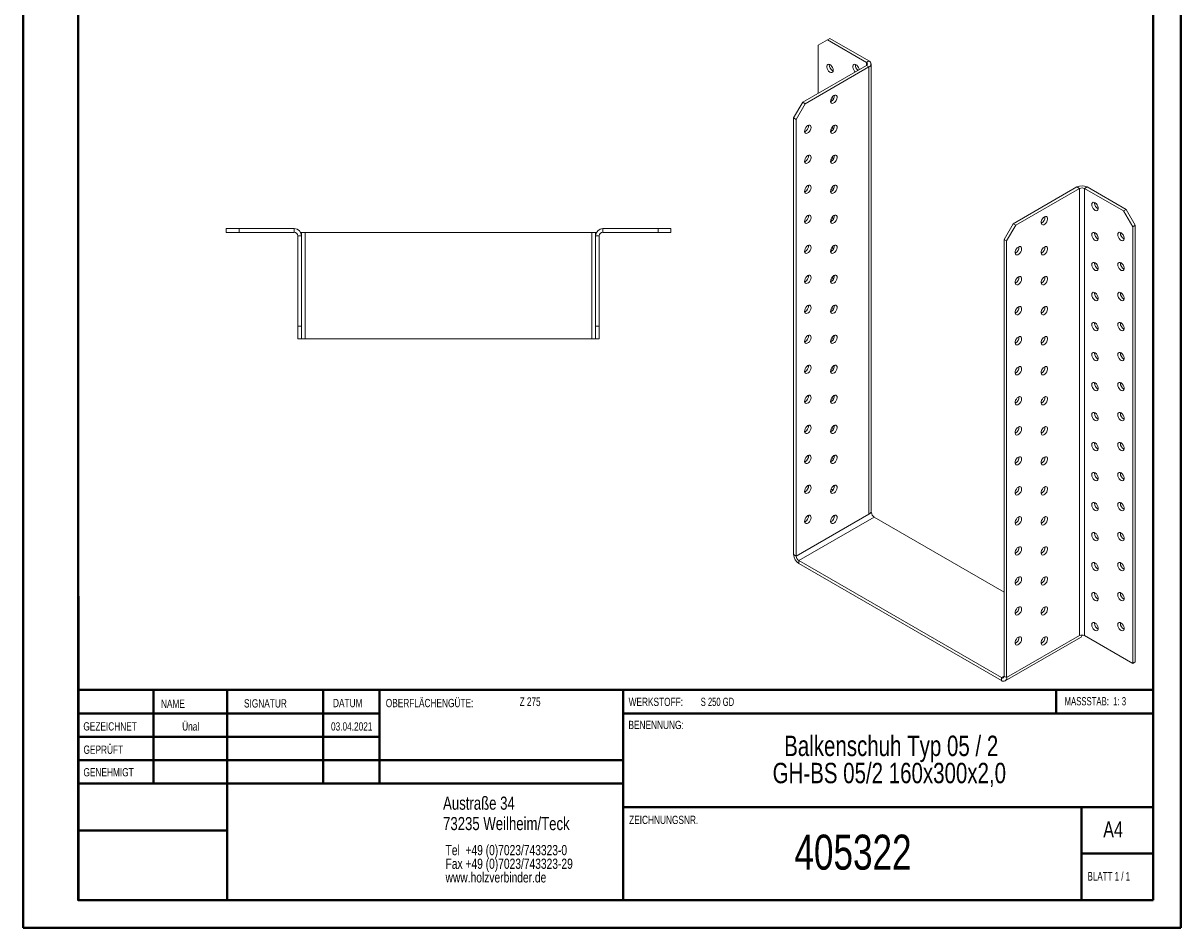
# Model space of a CAD drawing. Header units: millimetres. Extents: x 0 to 210, y 0 to 297.
# Tile 1 of 2: x 0 to 210, y 0 to 164. Entities that reach past the tile are written whole.
import ezdxf

# ---------------------------------------------------------------- set-up
doc = ezdxf.new("R2010")
doc.units = ezdxf.units.MM
doc.styles.add('SLDTEXTSTYLE0', font='TXT', dxfattribs={"width": 0.75})
doc.styles.add('SLDTEXTSTYLE1', font='TXT', dxfattribs={"width": 0.681818})
doc.styles.add('SLDTEXTSTYLE2', font='TXT', dxfattribs={"width": 0.7})
doc.styles.add('SLDTEXTSTYLE3', font='TXT', dxfattribs={"width": 0.6875})

# ---------------------------------------------------------------- blocks, each defined once
blk = doc.blocks.new('SW_NOTE_0')
at = {"color": 0, "linetype": 'Continuous', "lineweight": 0, "char_height": 1.8521, "attachment_point": 1, "style": 'SLDTEXTSTYLE0'}
for s, insert in [('Tel  +49 (0)7023/743323-0', (0, 2.39)), ('Fax +49 (0)7023/743323-29', (0, -0.08)), ('www.holzverbinder.de', (0, -2.55))]:
    blk.add_mtext(s, dxfattribs=dict(at, insert=insert))
blk = doc.blocks.new('SW_NOTE_1')
at = {"color": 0, "linetype": 'Continuous', "lineweight": 0, "char_height": 3.7042, "attachment_point": 2, "style": 'SLDTEXTSTYLE0'}
for s, insert in [('Balkenschuh Typ 05 / 2', (26.74, 4.77)), ('GH-BS 05/2 160x300x2,0', (26.4, -0.16))]:
    blk.add_mtext(s, dxfattribs=dict(at, insert=insert))

msp = doc.modelspace()

# ---------------------------------------------------------------- linework, layer by layer
at = {"color": 7, "linetype": 'Continuous', "lineweight": 40}
for p, q in [((0.08, 0.21), (0.08, 297.21)), ((210.08, 0.21), (210.08, 297.21)), ((10.08, 5.21), (10.08, 292.21)), ((205.08, 5.21), (205.08, 292.21)), ((10.11, 60.37), (10.11, 5.12)), ((205.08, 43.37), (10.11, 43.37)), ((23.71, 43.37), (23.71, 26.37)), ((37.1, 43.37), (37.1, 5.12)), ((54.51, 43.37), (54.51, 26.37)), ((64.71, 26.37), (64.71, 43.37)), ((108.91, 43.37), (108.91, 5.12)), ((187.47, 39.12), (187.47, 43.37)), ((64.71, 39.1), (10.11, 39.1)), ((205.08, 39.12), (108.91, 39.12)), ((64.71, 34.87), (10.11, 34.87)), ((108.91, 30.62), (10.11, 30.62)), ((108.91, 26.37), (10.11, 26.37)), ((108.91, 22.12), (205.08, 22.12)), ((192.08, 5.21), (192.08, 22.21)), ((37.1, 17.87), (10.11, 17.87)), ((10.11, 13.71), (10.08, 13.71)), ((205.08, 13.71), (192.08, 13.71)), ((10.11, 9.46), (10.08, 9.46)), ((10.08, 5.21), (205.08, 5.21)), ((205.08, 5.21), (180.99, 5.21)), ((0.08, 0.21), (210.08, 0.21))]:
    msp.add_line(p, q, dxfattribs=at)
at = {"color": 7, "linetype": 'Continuous', "lineweight": 15}
for p, q in [((145.96, 161.27), (144.31, 160.32)), ((144.31, 160.32), (144.31, 151.61)), ((146.43, 161.54), (145.96, 161.27)), ((153.03, 157.19), (145.96, 161.27)), ((153.5, 157.46), (146.43, 161.54)), ((141.48, 149.98), (153.03, 156.64)), ((141.95, 149.7), (153.5, 156.37)), ((153.03, 157.19), (153.5, 157.46)), ((153.03, 157.19), (153.03, 156.64)), ((153.03, 156.64), (153.5, 156.37)), ((153.5, 75.26), (153.5, 156.37)), ((153.89, 75.81), (153.89, 156.92)), ((139.83, 147.12), (141.48, 149.98)), ((141.95, 149.7), (140.3, 146.85)), ((141.48, 149.98), (141.95, 149.7)), ((140.3, 146.85), (139.83, 147.12)), ((139.83, 67.91), (139.83, 147.12)), ((140.3, 67.64), (140.3, 146.85)), ((179.66, 127.93), (191.21, 134.6)), ((191.68, 134.33), (191.21, 134.6)), ((192.63, 134.33), (193.1, 134.6)), ((200.17, 130.52), (193.1, 134.6)), ((180.13, 127.66), (191.68, 134.33)), ((191.68, 134.33), (191.68, 53.22)), ((192.63, 53.22), (192.63, 134.33)), ((199.7, 130.25), (192.63, 134.33)), ((194.39, 131.67), (194.4, 131.79)), ((199.7, 130.25), (200.17, 130.52)), ((201.35, 127.39), (199.7, 130.25)), ((200.17, 130.52), (201.82, 127.66)), ((36.91, 126.37), (36.91, 127.04)), ((36.91, 127.04), (39.24, 127.04)), ((39.24, 126.37), (36.91, 126.37)), ((39.24, 127.04), (39.24, 126.37)), ((49.24, 127.04), (39.24, 127.04)), ((49.24, 126.37), (39.24, 126.37)), ((49.24, 126.37), (49.24, 127.04)), ((50.57, 126.37), (50.39, 126.37)), ((50.57, 126.37), (50.57, 125.71)), ((51.24, 126.37), (50.57, 126.37)), ((51.24, 107.04), (51.24, 126.37)), ((103.24, 126.37), (51.24, 126.37)), ((103.91, 126.37), (103.24, 126.37)), ((103.24, 126.37), (103.24, 107.04)), ((103.91, 125.71), (103.91, 126.37)), ((103.91, 126.37), (104.08, 126.37)), ((105.24, 126.37), (105.24, 127.04)), ((115.24, 127.04), (105.24, 127.04)), ((115.24, 126.37), (105.24, 126.37)), ((115.24, 126.37), (115.24, 127.04)), ((115.24, 127.04), (117.57, 127.04)), ((117.57, 126.37), (115.24, 126.37)), ((117.57, 127.04), (117.57, 126.37)), ((178.01, 125.08), (179.66, 127.93)), ((180.13, 127.66), (178.48, 124.8)), ((179.66, 127.93), (180.13, 127.66)), ((194.39, 126.23), (194.4, 126.35)), ((199.11, 126.23), (199.12, 126.35)), ((201.82, 127.66), (201.35, 127.39)), ((201.35, 48.18), (201.35, 127.39)), ((201.82, 48.46), (201.82, 127.66)), ((49.91, 125.71), (50.57, 125.71)), ((49.91, 109.37), (49.91, 125.71)), ((50.57, 109.37), (50.57, 125.71)), ((104.57, 125.71), (103.91, 125.71)), ((103.91, 109.37), (103.91, 125.71)), ((104.57, 109.37), (104.57, 125.71)), ((178.48, 124.8), (178.01, 125.08)), ((178.01, 45.87), (178.01, 125.08)), ((178.48, 45.6), (178.48, 124.8)), ((194.39, 120.79), (194.4, 120.91)), ((199.11, 120.79), (199.12, 120.91)), ((194.39, 115.34), (194.4, 115.46)), ((199.11, 115.34), (199.12, 115.46)), ((49.91, 109.37), (50.57, 109.37)), ((49.91, 107.04), (49.91, 109.37)), ((50.57, 109.37), (50.57, 107.04)), ((103.91, 109.37), (104.57, 109.37)), ((103.91, 107.04), (103.91, 109.37)), ((104.57, 109.37), (104.57, 107.04)), ((194.39, 109.9), (194.4, 110.02)), ((199.11, 109.9), (199.12, 110.02)), ((50.57, 107.04), (49.91, 107.04)), ((50.57, 107.04), (51.24, 107.04)), ((51.24, 107.04), (103.24, 107.04)), ((103.24, 107.04), (103.91, 107.04)), ((104.57, 107.04), (103.91, 107.04)), ((194.39, 104.46), (194.4, 104.58)), ((199.11, 104.46), (199.12, 104.58)), ((194.39, 99.01), (194.4, 99.13)), ((199.11, 99.01), (199.12, 99.13)), ((194.39, 93.57), (194.4, 93.69)), ((199.11, 93.57), (199.12, 93.69)), ((194.39, 88.13), (194.4, 88.24)), ((199.11, 88.13), (199.12, 88.25)), ((194.39, 82.68), (194.4, 82.8)), ((199.11, 82.68), (199.12, 82.8)), ((146.62, 79.78), (146.95, 79.59)), ((153.97, 75.53), (153.84, 75.61)), ((194.39, 77.24), (194.4, 77.36)), ((199.11, 77.24), (199.12, 77.36)), ((153.5, 75.26), (140.3, 67.64)), ((140.77, 66.83), (154.44, 74.72)), ((153.97, 75.53), (153.5, 75.26)), ((178.01, 61.11), (154.44, 74.72)), ((194.39, 71.8), (194.4, 71.91)), ((199.11, 71.8), (199.12, 71.91)), ((140.3, 67.64), (139.83, 67.91)), ((140.77, 66.83), (177.54, 45.6)), ((140.77, 66.83), (140.77, 66.28)), ((140.77, 66.28), (177.54, 45.05)), ((194.39, 66.35), (194.4, 66.47)), ((199.11, 66.35), (199.12, 66.47)), ((194.39, 60.91), (194.4, 61.03)), ((199.11, 60.91), (199.12, 61.03)), ((194.39, 55.46), (194.4, 55.58)), ((199.11, 55.46), (199.12, 55.58)), ((178.21, 44.99), (191.88, 52.88)), ((178.48, 45.6), (191.68, 53.22)), ((192.63, 53.22), (201.35, 48.18)), ((201.82, 48.46), (201.35, 48.18)), ((178.01, 45.87), (177.54, 45.6)), ((177.54, 45.6), (177.54, 45.05)), ((178.01, 45.87), (178.48, 45.6))]:
    msp.add_line(p, q, dxfattribs=at)
at = {"color": 7, "linetype": 'Continuous', "lineweight": 0}
for p, q in [((64.71, 39.12), (10.11, 39.12)), ((23.71, 5.21), (23.71, 5.12)), ((54.51, 5.21), (54.51, 5.12))]:
    msp.add_line(p, q, dxfattribs=at)
at = {"color": 7, "linetype": 'Continuous', "lineweight": 15, "flags": 128}
for points in [[(147.02, 155.76), (146.99, 156), (146.89, 156.25), (146.75, 156.48), (146.57, 156.67), (146.38, 156.8), (146.19, 156.86), (146.03, 156.83), (145.91, 156.72), (145.85, 156.55), (145.85, 156.32), (145.91, 156.07), (146.03, 155.83), (146.19, 155.61), (146.38, 155.45), (146.57, 155.36), (146.75, 155.34), (146.89, 155.41), (146.99, 155.56), (147.02, 155.76)], [(151.72, 155.89), (151.7, 156), (151.61, 156.25), (151.47, 156.48), (151.29, 156.68), (151.09, 156.81), (150.91, 156.86), (150.74, 156.83), (150.62, 156.72), (150.56, 156.55), (150.56, 156.32), (150.62, 156.07), (150.74, 155.83), (150.91, 155.61), (151.03, 155.49)], [(147.14, 151.2), (146.94, 151.05), (146.77, 150.85), (146.64, 150.61), (146.56, 150.36), (146.55, 150.13), (146.6, 149.94), (146.7, 149.81), (146.86, 149.76), (147.04, 149.79), (147.23, 149.91), (147.42, 150.08), (147.57, 150.31), (147.68, 150.56), (147.72, 150.8), (147.71, 151.02), (147.63, 151.18), (147.5, 151.27), (147.33, 151.27), (147.14, 151.2)], [(142.42, 145.76), (142.23, 145.61), (142.06, 145.41), (141.93, 145.16), (141.85, 144.91), (141.83, 144.68), (141.88, 144.49), (141.99, 144.37), (142.14, 144.32), (142.32, 144.35), (142.52, 144.46), (142.7, 144.64), (142.86, 144.87), (142.96, 145.12), (143.01, 145.36), (142.99, 145.57), (142.92, 145.73), (142.78, 145.82), (142.61, 145.83), (142.42, 145.76)], [(147.14, 145.76), (146.94, 145.61), (146.77, 145.4), (146.64, 145.16), (146.56, 144.91), (146.55, 144.68), (146.6, 144.49), (146.7, 144.37), (146.86, 144.32), (147.04, 144.35), (147.23, 144.46), (147.42, 144.64), (147.57, 144.87), (147.68, 145.11), (147.72, 145.36), (147.71, 145.57), (147.63, 145.73), (147.5, 145.82), (147.33, 145.83), (147.14, 145.76)], [(142.42, 140.31), (142.23, 140.17), (142.06, 139.96), (141.93, 139.72), (141.85, 139.47), (141.83, 139.24), (141.88, 139.05), (141.99, 138.92), (142.14, 138.87), (142.32, 138.91), (142.52, 139.02), (142.7, 139.2), (142.86, 139.42), (142.96, 139.67), (143.01, 139.92), (142.99, 140.13), (142.92, 140.29), (142.78, 140.38), (142.61, 140.39), (142.42, 140.31)], [(147.14, 140.31), (146.94, 140.17), (146.77, 139.96), (146.64, 139.72), (146.56, 139.47), (146.55, 139.24), (146.6, 139.05), (146.7, 138.92), (146.86, 138.87), (147.04, 138.91), (147.23, 139.02), (147.42, 139.2), (147.57, 139.42), (147.68, 139.67), (147.72, 139.92), (147.71, 140.13), (147.63, 140.29), (147.5, 140.38), (147.33, 140.39), (147.14, 140.31)], [(142.42, 134.87), (142.23, 134.72), (142.06, 134.52), (141.93, 134.28), (141.85, 134.03), (141.83, 133.79), (141.88, 133.61), (141.99, 133.48), (142.14, 133.43), (142.32, 133.46), (142.52, 133.57), (142.7, 133.75), (142.86, 133.98), (142.96, 134.23), (143.01, 134.47), (142.99, 134.69), (142.92, 134.85), (142.78, 134.94), (142.61, 134.94), (142.42, 134.87)], [(147.14, 134.87), (146.94, 134.72), (146.77, 134.52), (146.64, 134.28), (146.56, 134.03), (146.55, 133.79), (146.6, 133.6), (146.7, 133.48), (146.86, 133.43), (147.04, 133.46), (147.23, 133.57), (147.42, 133.75), (147.57, 133.98), (147.68, 134.23), (147.72, 134.47), (147.71, 134.69), (147.63, 134.85), (147.5, 134.94), (147.33, 134.94), (147.14, 134.87)], [(193.92, 131.4), (193.95, 131.61), (194.05, 131.75), (194.19, 131.82), (194.37, 131.81), (194.56, 131.71), (194.75, 131.55), (194.91, 131.33), (195.03, 131.09), (195.09, 130.84), (195.09, 130.62), (195.03, 130.44), (194.91, 130.33), (194.75, 130.3), (194.56, 130.36), (194.37, 130.49), (194.19, 130.68), (194.05, 130.91), (193.95, 131.16), (193.92, 131.4)], [(142.42, 129.43), (142.23, 129.28), (142.06, 129.07), (141.93, 128.83), (141.85, 128.58), (141.83, 128.35), (141.88, 128.16), (141.99, 128.04), (142.14, 127.99), (142.32, 128.02), (142.52, 128.13), (142.7, 128.31), (142.86, 128.54), (142.96, 128.78), (143.01, 129.03), (142.99, 129.24), (142.92, 129.4), (142.78, 129.49), (142.61, 129.5), (142.42, 129.43)], [(147.14, 129.43), (146.94, 129.28), (146.77, 129.07), (146.64, 128.83), (146.56, 128.58), (146.55, 128.35), (146.6, 128.16), (146.7, 128.03), (146.86, 127.99), (147.04, 128.02), (147.23, 128.13), (147.42, 128.31), (147.57, 128.54), (147.68, 128.78), (147.72, 129.03), (147.71, 129.24), (147.63, 129.4), (147.5, 129.49), (147.33, 129.5), (147.14, 129.43)], [(185.32, 129.16), (185.13, 129.01), (184.96, 128.81), (184.83, 128.56), (184.75, 128.31), (184.73, 128.08), (184.78, 127.89), (184.89, 127.77), (185.04, 127.72), (185.22, 127.75), (185.42, 127.86), (185.6, 128.04), (185.75, 128.27), (185.86, 128.52), (185.91, 128.76), (185.89, 128.97), (185.81, 129.13), (185.68, 129.22), (185.51, 129.23), (185.32, 129.16)], [(193.92, 125.96), (193.95, 126.16), (194.05, 126.31), (194.19, 126.37), (194.37, 126.36), (194.56, 126.27), (194.75, 126.11), (194.91, 125.89), (195.03, 125.64), (195.09, 125.4), (195.09, 125.17), (195.03, 125), (194.91, 124.89), (194.75, 124.86), (194.56, 124.91), (194.37, 125.04), (194.19, 125.24), (194.05, 125.47), (193.95, 125.72), (193.92, 125.96)], [(198.64, 125.96), (198.67, 126.16), (198.76, 126.31), (198.9, 126.38), (199.08, 126.36), (199.27, 126.27), (199.46, 126.11), (199.63, 125.89), (199.74, 125.64), (199.81, 125.4), (199.81, 125.17), (199.74, 125), (199.63, 124.89), (199.46, 124.86), (199.27, 124.91), (199.08, 125.04), (198.9, 125.24), (198.76, 125.47), (198.67, 125.72), (198.64, 125.96)], [(142.42, 123.98), (142.23, 123.84), (142.06, 123.63), (141.93, 123.39), (141.85, 123.14), (141.83, 122.91), (141.88, 122.72), (141.99, 122.59), (142.14, 122.54), (142.32, 122.58), (142.52, 122.69), (142.7, 122.87), (142.86, 123.09), (142.96, 123.34), (143.01, 123.59), (142.99, 123.8), (142.92, 123.96), (142.78, 124.05), (142.61, 124.06), (142.42, 123.98)], [(147.14, 123.98), (146.94, 123.84), (146.77, 123.63), (146.64, 123.39), (146.56, 123.14), (146.55, 122.91), (146.6, 122.72), (146.7, 122.59), (146.86, 122.54), (147.04, 122.58), (147.23, 122.69), (147.42, 122.87), (147.57, 123.09), (147.68, 123.34), (147.72, 123.59), (147.71, 123.8), (147.63, 123.96), (147.5, 124.05), (147.33, 124.06), (147.14, 123.98)], [(180.61, 123.71), (180.41, 123.57), (180.24, 123.36), (180.11, 123.12), (180.03, 122.87), (180.02, 122.64), (180.07, 122.45), (180.17, 122.32), (180.33, 122.27), (180.51, 122.31), (180.7, 122.42), (180.89, 122.6), (181.04, 122.82), (181.15, 123.07), (181.19, 123.32), (181.18, 123.53), (181.1, 123.69), (180.97, 123.78), (180.8, 123.79), (180.61, 123.71)], [(185.32, 123.71), (185.13, 123.57), (184.96, 123.36), (184.83, 123.12), (184.75, 122.87), (184.73, 122.64), (184.78, 122.45), (184.89, 122.32), (185.04, 122.27), (185.22, 122.31), (185.42, 122.42), (185.6, 122.6), (185.75, 122.82), (185.86, 123.07), (185.91, 123.32), (185.89, 123.53), (185.81, 123.69), (185.68, 123.78), (185.51, 123.79), (185.32, 123.71)], [(193.92, 120.52), (193.95, 120.72), (194.05, 120.86), (194.19, 120.93), (194.37, 120.92), (194.56, 120.83), (194.75, 120.66), (194.91, 120.45), (195.03, 120.2), (195.09, 119.95), (195.09, 119.73), (195.03, 119.55), (194.91, 119.44), (194.75, 119.42), (194.56, 119.47), (194.37, 119.6), (194.19, 119.79), (194.05, 120.03), (193.95, 120.28), (193.92, 120.52)], [(198.64, 120.52), (198.67, 120.72), (198.76, 120.86), (198.9, 120.93), (199.08, 120.92), (199.27, 120.83), (199.46, 120.66), (199.63, 120.45), (199.74, 120.2), (199.81, 119.95), (199.81, 119.73), (199.74, 119.55), (199.63, 119.44), (199.46, 119.42), (199.27, 119.47), (199.08, 119.6), (198.9, 119.79), (198.76, 120.03), (198.67, 120.28), (198.64, 120.52)], [(142.42, 118.54), (142.23, 118.39), (142.06, 118.19), (141.93, 117.95), (141.85, 117.7), (141.83, 117.46), (141.88, 117.27), (141.99, 117.15), (142.14, 117.1), (142.32, 117.13), (142.52, 117.24), (142.7, 117.42), (142.86, 117.65), (142.96, 117.9), (143.01, 118.14), (142.99, 118.36), (142.92, 118.52), (142.78, 118.61), (142.61, 118.61), (142.42, 118.54)], [(147.14, 118.54), (146.94, 118.39), (146.77, 118.19), (146.64, 117.95), (146.56, 117.7), (146.55, 117.46), (146.6, 117.27), (146.7, 117.15), (146.86, 117.1), (147.04, 117.13), (147.23, 117.24), (147.42, 117.42), (147.57, 117.65), (147.68, 117.9), (147.72, 118.14), (147.71, 118.36), (147.63, 118.52), (147.5, 118.6), (147.33, 118.61), (147.14, 118.54)], [(180.61, 118.27), (180.41, 118.12), (180.24, 117.92), (180.11, 117.68), (180.03, 117.43), (180.02, 117.2), (180.07, 117.01), (180.17, 116.88), (180.33, 116.83), (180.51, 116.86), (180.7, 116.98), (180.89, 117.15), (181.04, 117.38), (181.15, 117.63), (181.19, 117.87), (181.18, 118.09), (181.1, 118.25), (180.97, 118.34), (180.8, 118.34), (180.61, 118.27)], [(185.32, 118.27), (185.13, 118.12), (184.96, 117.92), (184.83, 117.68), (184.75, 117.43), (184.73, 117.19), (184.78, 117.01), (184.89, 116.88), (185.04, 116.83), (185.22, 116.86), (185.42, 116.97), (185.6, 117.15), (185.75, 117.38), (185.86, 117.63), (185.91, 117.87), (185.89, 118.09), (185.81, 118.25), (185.68, 118.34), (185.51, 118.34), (185.32, 118.27)], [(193.92, 115.07), (193.95, 115.27), (194.05, 115.42), (194.19, 115.49), (194.37, 115.47), (194.56, 115.38), (194.75, 115.22), (194.91, 115), (195.03, 114.76), (195.09, 114.51), (195.09, 114.28), (195.03, 114.11), (194.91, 114), (194.75, 113.97), (194.56, 114.03), (194.37, 114.16), (194.19, 114.35), (194.05, 114.58), (193.95, 114.83), (193.92, 115.07)], [(198.64, 115.07), (198.67, 115.27), (198.76, 115.42), (198.9, 115.49), (199.08, 115.48), (199.27, 115.38), (199.46, 115.22), (199.63, 115), (199.74, 114.76), (199.81, 114.51), (199.81, 114.28), (199.74, 114.11), (199.63, 114), (199.46, 113.97), (199.27, 114.03), (199.08, 114.16), (198.9, 114.35), (198.76, 114.58), (198.67, 114.83), (198.64, 115.07)], [(142.42, 113.1), (142.23, 112.95), (142.06, 112.74), (141.93, 112.5), (141.85, 112.25), (141.83, 112.02), (141.88, 111.83), (141.99, 111.7), (142.14, 111.66), (142.32, 111.69), (142.52, 111.8), (142.7, 111.98), (142.86, 112.2), (142.96, 112.45), (143.01, 112.7), (142.99, 112.91), (142.92, 113.07), (142.78, 113.16), (142.61, 113.17), (142.42, 113.1)], [(147.14, 113.1), (146.94, 112.95), (146.77, 112.74), (146.64, 112.5), (146.56, 112.25), (146.55, 112.02), (146.6, 111.83), (146.7, 111.7), (146.86, 111.65), (147.04, 111.69), (147.23, 111.8), (147.42, 111.98), (147.57, 112.2), (147.68, 112.45), (147.72, 112.7), (147.71, 112.91), (147.63, 113.07), (147.5, 113.16), (147.33, 113.17), (147.14, 113.1)], [(180.61, 112.83), (180.41, 112.68), (180.24, 112.47), (180.11, 112.23), (180.03, 111.98), (180.02, 111.75), (180.07, 111.56), (180.17, 111.44), (180.33, 111.39), (180.51, 111.42), (180.7, 111.53), (180.89, 111.71), (181.04, 111.94), (181.15, 112.19), (181.19, 112.43), (181.18, 112.64), (181.1, 112.8), (180.97, 112.89), (180.8, 112.9), (180.61, 112.83)], [(185.32, 112.83), (185.13, 112.68), (184.96, 112.47), (184.83, 112.23), (184.75, 111.98), (184.73, 111.75), (184.78, 111.56), (184.89, 111.44), (185.04, 111.39), (185.22, 111.42), (185.42, 111.53), (185.6, 111.71), (185.75, 111.94), (185.86, 112.18), (185.91, 112.43), (185.89, 112.64), (185.81, 112.8), (185.68, 112.89), (185.51, 112.9), (185.32, 112.83)], [(193.92, 109.63), (193.95, 109.83), (194.05, 109.97), (194.19, 110.04), (194.37, 110.03), (194.56, 109.94), (194.75, 109.77), (194.91, 109.56), (195.03, 109.31), (195.09, 109.06), (195.09, 108.84), (195.03, 108.67), (194.91, 108.56), (194.75, 108.53), (194.56, 108.58), (194.37, 108.71), (194.19, 108.9), (194.05, 109.14), (193.95, 109.39), (193.92, 109.63)], [(198.64, 109.63), (198.67, 109.83), (198.76, 109.98), (198.9, 110.04), (199.08, 110.03), (199.27, 109.94), (199.46, 109.78), (199.63, 109.56), (199.74, 109.31), (199.81, 109.07), (199.81, 108.84), (199.74, 108.67), (199.63, 108.56), (199.46, 108.53), (199.27, 108.58), (199.08, 108.71), (198.9, 108.91), (198.76, 109.14), (198.67, 109.39), (198.64, 109.63)], [(142.42, 107.65), (142.23, 107.51), (142.06, 107.3), (141.93, 107.06), (141.85, 106.81), (141.83, 106.58), (141.88, 106.39), (141.99, 106.26), (142.14, 106.21), (142.32, 106.24), (142.52, 106.36), (142.7, 106.54), (142.86, 106.76), (142.96, 107.01), (143.01, 107.25), (142.99, 107.47), (142.92, 107.63), (142.78, 107.72), (142.61, 107.73), (142.42, 107.65)], [(147.14, 107.65), (146.94, 107.5), (146.77, 107.3), (146.64, 107.06), (146.56, 106.81), (146.55, 106.58), (146.6, 106.39), (146.7, 106.26), (146.86, 106.21), (147.04, 106.24), (147.23, 106.36), (147.42, 106.53), (147.57, 106.76), (147.68, 107.01), (147.72, 107.25), (147.71, 107.47), (147.63, 107.63), (147.5, 107.72), (147.33, 107.73), (147.14, 107.65)], [(180.61, 107.38), (180.41, 107.24), (180.24, 107.03), (180.11, 106.79), (180.03, 106.54), (180.02, 106.31), (180.07, 106.12), (180.17, 105.99), (180.33, 105.94), (180.51, 105.98), (180.7, 106.09), (180.89, 106.27), (181.04, 106.49), (181.15, 106.74), (181.19, 106.99), (181.18, 107.2), (181.1, 107.36), (180.97, 107.45), (180.8, 107.46), (180.61, 107.38)], [(185.32, 107.38), (185.13, 107.24), (184.96, 107.03), (184.83, 106.79), (184.75, 106.54), (184.73, 106.31), (184.78, 106.12), (184.89, 105.99), (185.04, 105.94), (185.22, 105.98), (185.42, 106.09), (185.6, 106.27), (185.75, 106.49), (185.86, 106.74), (185.91, 106.99), (185.89, 107.2), (185.81, 107.36), (185.68, 107.45), (185.51, 107.46), (185.32, 107.38)], [(193.92, 104.18), (193.95, 104.39), (194.05, 104.53), (194.19, 104.6), (194.37, 104.59), (194.56, 104.49), (194.75, 104.33), (194.91, 104.11), (195.03, 103.87), (195.09, 103.62), (195.09, 103.4), (195.03, 103.22), (194.91, 103.11), (194.75, 103.08), (194.56, 103.14), (194.37, 103.27), (194.19, 103.46), (194.05, 103.7), (193.95, 103.95), (193.92, 104.18)], [(198.64, 104.19), (198.67, 104.39), (198.76, 104.53), (198.9, 104.6), (199.08, 104.59), (199.27, 104.5), (199.46, 104.33), (199.63, 104.12), (199.74, 103.87), (199.81, 103.62), (199.81, 103.4), (199.74, 103.22), (199.63, 103.11), (199.46, 103.09), (199.27, 103.14), (199.08, 103.27), (198.9, 103.46), (198.76, 103.7), (198.67, 103.95), (198.64, 104.19)], [(142.42, 102.21), (142.23, 102.06), (142.06, 101.86), (141.93, 101.62), (141.85, 101.37), (141.83, 101.13), (141.88, 100.94), (141.99, 100.82), (142.14, 100.77), (142.32, 100.8), (142.52, 100.91), (142.7, 101.09), (142.86, 101.32), (142.96, 101.57), (143.01, 101.81), (142.99, 102.03), (142.92, 102.19), (142.78, 102.27), (142.61, 102.28), (142.42, 102.21)], [(147.14, 102.21), (146.94, 102.06), (146.77, 101.86), (146.64, 101.62), (146.56, 101.37), (146.55, 101.13), (146.6, 100.94), (146.7, 100.82), (146.86, 100.77), (147.04, 100.8), (147.23, 100.91), (147.42, 101.09), (147.57, 101.32), (147.68, 101.57), (147.72, 101.81), (147.71, 102.02), (147.63, 102.18), (147.5, 102.27), (147.33, 102.28), (147.14, 102.21)], [(180.61, 101.94), (180.41, 101.79), (180.24, 101.59), (180.11, 101.35), (180.03, 101.1), (180.02, 100.86), (180.07, 100.67), (180.17, 100.55), (180.33, 100.5), (180.51, 100.53), (180.7, 100.64), (180.89, 100.82), (181.04, 101.05), (181.15, 101.3), (181.19, 101.54), (181.18, 101.76), (181.1, 101.92), (180.97, 102.01), (180.8, 102.01), (180.61, 101.94)], [(185.32, 101.94), (185.13, 101.79), (184.96, 101.59), (184.83, 101.35), (184.75, 101.1), (184.73, 100.86), (184.78, 100.67), (184.89, 100.55), (185.04, 100.5), (185.22, 100.53), (185.42, 100.64), (185.6, 100.82), (185.75, 101.05), (185.86, 101.3), (185.91, 101.54), (185.89, 101.76), (185.81, 101.92), (185.68, 102.01), (185.51, 102.01), (185.32, 101.94)], [(193.92, 98.74), (193.95, 98.94), (194.05, 99.09), (194.19, 99.16), (194.37, 99.14), (194.56, 99.05), (194.75, 98.89), (194.91, 98.67), (195.03, 98.43), (195.09, 98.18), (195.09, 97.95), (195.03, 97.78), (194.91, 97.67), (194.75, 97.64), (194.56, 97.69), (194.37, 97.82), (194.19, 98.02), (194.05, 98.25), (193.95, 98.5), (193.92, 98.74)], [(198.64, 98.74), (198.67, 98.94), (198.76, 99.09), (198.9, 99.16), (199.08, 99.14), (199.27, 99.05), (199.46, 98.89), (199.63, 98.67), (199.74, 98.43), (199.81, 98.18), (199.81, 97.95), (199.74, 97.78), (199.63, 97.67), (199.46, 97.64), (199.27, 97.7), (199.08, 97.83), (198.9, 98.02), (198.76, 98.25), (198.67, 98.5), (198.64, 98.74)], [(142.42, 96.77), (142.23, 96.62), (142.06, 96.41), (141.93, 96.17), (141.85, 95.92), (141.83, 95.69), (141.88, 95.5), (141.99, 95.37), (142.14, 95.32), (142.32, 95.36), (142.52, 95.47), (142.7, 95.65), (142.86, 95.87), (142.96, 96.12), (143.01, 96.37), (142.99, 96.58), (142.92, 96.74), (142.78, 96.83), (142.61, 96.84), (142.42, 96.77)], [(147.14, 96.76), (146.94, 96.62), (146.77, 96.41), (146.64, 96.17), (146.56, 95.92), (146.55, 95.69), (146.6, 95.5), (146.7, 95.37), (146.86, 95.32), (147.04, 95.36), (147.23, 95.47), (147.42, 95.65), (147.57, 95.87), (147.68, 96.12), (147.72, 96.37), (147.71, 96.58), (147.63, 96.74), (147.5, 96.83), (147.33, 96.84), (147.14, 96.76)], [(180.61, 96.5), (180.41, 96.35), (180.24, 96.14), (180.11, 95.9), (180.03, 95.65), (180.02, 95.42), (180.07, 95.23), (180.17, 95.11), (180.33, 95.06), (180.51, 95.09), (180.7, 95.2), (180.89, 95.38), (181.04, 95.61), (181.15, 95.85), (181.19, 96.1), (181.18, 96.31), (181.1, 96.47), (180.97, 96.56), (180.8, 96.57), (180.61, 96.5)], [(185.32, 96.5), (185.13, 96.35), (184.96, 96.14), (184.83, 95.9), (184.75, 95.65), (184.73, 95.42), (184.78, 95.23), (184.89, 95.1), (185.04, 95.06), (185.22, 95.09), (185.42, 95.2), (185.6, 95.38), (185.75, 95.61), (185.86, 95.85), (185.91, 96.1), (185.89, 96.31), (185.81, 96.47), (185.68, 96.56), (185.51, 96.57), (185.32, 96.5)], [(193.92, 93.3), (193.95, 93.5), (194.05, 93.64), (194.19, 93.71), (194.37, 93.7), (194.56, 93.61), (194.75, 93.44), (194.91, 93.23), (195.03, 92.98), (195.09, 92.73), (195.09, 92.51), (195.03, 92.33), (194.91, 92.23), (194.75, 92.2), (194.56, 92.25), (194.37, 92.38), (194.19, 92.57), (194.05, 92.81), (193.95, 93.06), (193.92, 93.3)], [(198.64, 93.3), (198.67, 93.5), (198.76, 93.64), (198.9, 93.71), (199.08, 93.7), (199.27, 93.61), (199.46, 93.44), (199.63, 93.23), (199.74, 92.98), (199.81, 92.73), (199.81, 92.51), (199.74, 92.33), (199.63, 92.23), (199.46, 92.2), (199.27, 92.25), (199.08, 92.38), (198.9, 92.57), (198.76, 92.81), (198.67, 93.06), (198.64, 93.3)], [(142.42, 91.32), (142.23, 91.17), (142.06, 90.97), (141.93, 90.73), (141.85, 90.48), (141.83, 90.25), (141.88, 90.06), (141.99, 89.93), (142.14, 89.88), (142.32, 89.91), (142.52, 90.03), (142.7, 90.2), (142.86, 90.43), (142.96, 90.68), (143.01, 90.92), (142.99, 91.14), (142.92, 91.3), (142.78, 91.39), (142.61, 91.4), (142.42, 91.32)], [(147.14, 91.32), (146.94, 91.17), (146.77, 90.97), (146.64, 90.73), (146.56, 90.48), (146.55, 90.25), (146.6, 90.06), (146.7, 89.93), (146.86, 89.88), (147.04, 89.91), (147.23, 90.03), (147.42, 90.2), (147.57, 90.43), (147.68, 90.68), (147.72, 90.92), (147.71, 91.14), (147.63, 91.3), (147.5, 91.39), (147.33, 91.39), (147.14, 91.32)], [(180.61, 91.05), (180.41, 90.91), (180.24, 90.7), (180.11, 90.46), (180.03, 90.21), (180.02, 89.98), (180.07, 89.79), (180.17, 89.66), (180.33, 89.61), (180.51, 89.65), (180.7, 89.76), (180.89, 89.94), (181.04, 90.16), (181.15, 90.41), (181.19, 90.66), (181.18, 90.87), (181.1, 91.03), (180.97, 91.12), (180.8, 91.13), (180.61, 91.05)], [(185.32, 91.05), (185.13, 90.91), (184.96, 90.7), (184.83, 90.46), (184.75, 90.21), (184.73, 89.98), (184.78, 89.79), (184.89, 89.66), (185.04, 89.61), (185.22, 89.64), (185.42, 89.76), (185.6, 89.94), (185.75, 90.16), (185.86, 90.41), (185.91, 90.65), (185.89, 90.87), (185.81, 91.03), (185.68, 91.12), (185.51, 91.13), (185.32, 91.05)], [(193.92, 87.85), (193.95, 88.06), (194.05, 88.2), (194.19, 88.27), (194.37, 88.26), (194.56, 88.16), (194.75, 88), (194.91, 87.78), (195.03, 87.54), (195.09, 87.29), (195.09, 87.07), (195.03, 86.89), (194.91, 86.78), (194.75, 86.75), (194.56, 86.81), (194.37, 86.94), (194.19, 87.13), (194.05, 87.36), (193.95, 87.61), (193.92, 87.85)], [(198.64, 87.85), (198.67, 88.06), (198.76, 88.2), (198.9, 88.27), (199.08, 88.26), (199.27, 88.16), (199.46, 88), (199.63, 87.78), (199.74, 87.54), (199.81, 87.29), (199.81, 87.07), (199.74, 86.89), (199.63, 86.78), (199.46, 86.75), (199.27, 86.81), (199.08, 86.94), (198.9, 87.13), (198.76, 87.36), (198.67, 87.62), (198.64, 87.85)], [(142.42, 85.88), (142.23, 85.73), (142.06, 85.53), (141.93, 85.28), (141.85, 85.03), (141.83, 84.8), (141.88, 84.61), (141.99, 84.49), (142.14, 84.44), (142.32, 84.47), (142.52, 84.58), (142.7, 84.76), (142.86, 84.99), (142.96, 85.24), (143.01, 85.48), (142.99, 85.69), (142.92, 85.85), (142.78, 85.94), (142.61, 85.95), (142.42, 85.88)], [(147.14, 85.88), (146.94, 85.73), (146.77, 85.53), (146.64, 85.28), (146.56, 85.03), (146.55, 84.8), (146.6, 84.61), (146.7, 84.49), (146.86, 84.44), (147.04, 84.47), (147.23, 84.58), (147.42, 84.76), (147.57, 84.99), (147.68, 85.24), (147.72, 85.48), (147.71, 85.69), (147.63, 85.85), (147.5, 85.94), (147.33, 85.95), (147.14, 85.88)], [(180.61, 85.61), (180.41, 85.46), (180.24, 85.26), (180.11, 85.02), (180.03, 84.77), (180.02, 84.53), (180.07, 84.34), (180.17, 84.22), (180.33, 84.17), (180.51, 84.2), (180.7, 84.31), (180.89, 84.49), (181.04, 84.72), (181.15, 84.97), (181.19, 85.21), (181.18, 85.43), (181.1, 85.59), (180.97, 85.67), (180.8, 85.68), (180.61, 85.61)], [(185.32, 85.61), (185.13, 85.46), (184.96, 85.26), (184.83, 85.02), (184.75, 84.77), (184.73, 84.53), (184.78, 84.34), (184.89, 84.22), (185.04, 84.17), (185.22, 84.2), (185.42, 84.31), (185.6, 84.49), (185.75, 84.72), (185.86, 84.97), (185.91, 85.21), (185.89, 85.43), (185.81, 85.59), (185.68, 85.67), (185.51, 85.68), (185.32, 85.61)], [(193.92, 82.41), (193.95, 82.61), (194.05, 82.76), (194.19, 82.83), (194.37, 82.81), (194.56, 82.72), (194.75, 82.56), (194.91, 82.34), (195.03, 82.09), (195.09, 81.85), (195.09, 81.62), (195.03, 81.45), (194.91, 81.34), (194.75, 81.31), (194.56, 81.36), (194.37, 81.49), (194.19, 81.69), (194.05, 81.92), (193.95, 82.17), (193.92, 82.41)], [(198.64, 82.41), (198.67, 82.61), (198.76, 82.76), (198.9, 82.83), (199.08, 82.81), (199.27, 82.72), (199.46, 82.56), (199.63, 82.34), (199.74, 82.1), (199.81, 81.85), (199.81, 81.62), (199.74, 81.45), (199.63, 81.34), (199.46, 81.31), (199.27, 81.36), (199.08, 81.49), (198.9, 81.69), (198.76, 81.92), (198.67, 82.17), (198.64, 82.41)], [(142.42, 80.43), (142.23, 80.29), (142.06, 80.08), (141.93, 79.84), (141.85, 79.59), (141.83, 79.36), (141.88, 79.17), (141.99, 79.04), (142.14, 78.99), (142.32, 79.03), (142.52, 79.14), (142.7, 79.32), (142.86, 79.54), (142.96, 79.79), (143.01, 80.04), (142.99, 80.25), (142.92, 80.41), (142.78, 80.5), (142.61, 80.51), (142.42, 80.43)], [(147.14, 80.43), (146.94, 80.29), (146.77, 80.08), (146.64, 79.84), (146.56, 79.59), (146.55, 79.36), (146.6, 79.17), (146.7, 79.04), (146.86, 78.99), (147.04, 79.03), (147.23, 79.14), (147.42, 79.32), (147.57, 79.54), (147.68, 79.79), (147.72, 80.04), (147.71, 80.25), (147.63, 80.41), (147.5, 80.5), (147.33, 80.51), (147.14, 80.43)], [(180.61, 80.17), (180.41, 80.02), (180.24, 79.81), (180.11, 79.57), (180.03, 79.32), (180.02, 79.09), (180.07, 78.9), (180.17, 78.77), (180.33, 78.72), (180.51, 78.76), (180.7, 78.87), (180.89, 79.05), (181.04, 79.27), (181.15, 79.52), (181.19, 79.77), (181.18, 79.98), (181.1, 80.14), (180.97, 80.23), (180.8, 80.24), (180.61, 80.17)], [(185.32, 80.17), (185.13, 80.02), (184.96, 79.81), (184.83, 79.57), (184.75, 79.32), (184.73, 79.09), (184.78, 78.9), (184.89, 78.77), (185.04, 78.72), (185.22, 78.76), (185.42, 78.87), (185.6, 79.05), (185.75, 79.27), (185.86, 79.52), (185.91, 79.77), (185.89, 79.98), (185.81, 80.14), (185.68, 80.23), (185.51, 80.24), (185.32, 80.17)], [(153.89, 75.81), (153.88, 75.71), (153.84, 75.61)], [(193.92, 76.97), (193.95, 77.17), (194.05, 77.31), (194.19, 77.38), (194.37, 77.37), (194.56, 77.28), (194.75, 77.11), (194.91, 76.9), (195.03, 76.65), (195.09, 76.4), (195.09, 76.18), (195.03, 76), (194.91, 75.9), (194.75, 75.87), (194.56, 75.92), (194.37, 76.05), (194.19, 76.24), (194.05, 76.48), (193.95, 76.73), (193.92, 76.97)], [(198.64, 76.97), (198.67, 77.17), (198.76, 77.31), (198.9, 77.38), (199.08, 77.37), (199.27, 77.28), (199.46, 77.11), (199.63, 76.9), (199.74, 76.65), (199.81, 76.4), (199.81, 76.18), (199.74, 76), (199.63, 75.9), (199.46, 75.87), (199.27, 75.92), (199.08, 76.05), (198.9, 76.24), (198.76, 76.48), (198.67, 76.73), (198.64, 76.97)], [(142.42, 74.99), (142.23, 74.84), (142.06, 74.64), (141.93, 74.4), (141.85, 74.15), (141.83, 73.92), (141.88, 73.73), (141.99, 73.6), (142.14, 73.55), (142.32, 73.58), (142.52, 73.7), (142.7, 73.87), (142.86, 74.1), (142.96, 74.35), (143.01, 74.59), (142.99, 74.81), (142.92, 74.97), (142.78, 75.06), (142.61, 75.06), (142.42, 74.99)], [(147.14, 74.99), (146.94, 74.84), (146.77, 74.64), (146.64, 74.4), (146.56, 74.15), (146.55, 73.91), (146.6, 73.73), (146.7, 73.6), (146.86, 73.55), (147.04, 73.58), (147.23, 73.69), (147.42, 73.87), (147.57, 74.1), (147.68, 74.35), (147.72, 74.59), (147.71, 74.81), (147.63, 74.97), (147.5, 75.06), (147.33, 75.06), (147.14, 74.99)], [(180.61, 74.72), (180.41, 74.57), (180.24, 74.37), (180.11, 74.13), (180.03, 73.88), (180.02, 73.65), (180.07, 73.46), (180.17, 73.33), (180.33, 73.28), (180.51, 73.31), (180.7, 73.43), (180.89, 73.61), (181.04, 73.83), (181.15, 74.08), (181.19, 74.32), (181.18, 74.54), (181.1, 74.7), (180.97, 74.79), (180.8, 74.8), (180.61, 74.72)], [(185.32, 74.72), (185.13, 74.57), (184.96, 74.37), (184.83, 74.13), (184.75, 73.88), (184.73, 73.65), (184.78, 73.46), (184.89, 73.33), (185.04, 73.28), (185.22, 73.31), (185.42, 73.43), (185.6, 73.6), (185.75, 73.83), (185.86, 74.08), (185.91, 74.32), (185.89, 74.54), (185.81, 74.7), (185.68, 74.79), (185.51, 74.8), (185.32, 74.72)], [(193.92, 71.52), (193.95, 71.73), (194.05, 71.87), (194.19, 71.94), (194.37, 71.93), (194.56, 71.83), (194.75, 71.67), (194.91, 71.45), (195.03, 71.21), (195.09, 70.96), (195.09, 70.74), (195.03, 70.56), (194.91, 70.45), (194.75, 70.42), (194.56, 70.48), (194.37, 70.61), (194.19, 70.8), (194.05, 71.03), (193.95, 71.28), (193.92, 71.52)], [(198.64, 71.52), (198.67, 71.73), (198.76, 71.87), (198.9, 71.94), (199.08, 71.93), (199.27, 71.83), (199.46, 71.67), (199.63, 71.45), (199.74, 71.21), (199.81, 70.96), (199.81, 70.74), (199.74, 70.56), (199.63, 70.45), (199.46, 70.42), (199.27, 70.48), (199.08, 70.61), (198.9, 70.8), (198.76, 71.03), (198.67, 71.28), (198.64, 71.52)], [(180.61, 69.28), (180.41, 69.13), (180.24, 68.93), (180.11, 68.69), (180.03, 68.44), (180.02, 68.2), (180.07, 68.01), (180.17, 67.89), (180.33, 67.84), (180.51, 67.87), (180.7, 67.98), (180.89, 68.16), (181.04, 68.39), (181.15, 68.64), (181.19, 68.88), (181.18, 69.09), (181.1, 69.26), (180.97, 69.34), (180.8, 69.35), (180.61, 69.28)], [(185.32, 69.28), (185.13, 69.13), (184.96, 68.93), (184.83, 68.69), (184.75, 68.43), (184.73, 68.2), (184.78, 68.01), (184.89, 67.89), (185.04, 67.84), (185.22, 67.87), (185.42, 67.98), (185.6, 68.16), (185.75, 68.39), (185.86, 68.64), (185.91, 68.88), (185.89, 69.09), (185.81, 69.25), (185.68, 69.34), (185.51, 69.35), (185.32, 69.28)], [(193.92, 66.08), (193.95, 66.28), (194.05, 66.43), (194.19, 66.5), (194.37, 66.48), (194.56, 66.39), (194.75, 66.23), (194.91, 66.01), (195.03, 65.76), (195.09, 65.52), (195.09, 65.29), (195.03, 65.12), (194.91, 65.01), (194.75, 64.98), (194.56, 65.03), (194.37, 65.16), (194.19, 65.36), (194.05, 65.59), (193.95, 65.84), (193.92, 66.08)], [(198.64, 66.08), (198.67, 66.28), (198.76, 66.43), (198.9, 66.5), (199.08, 66.48), (199.27, 66.39), (199.46, 66.23), (199.63, 66.01), (199.74, 65.76), (199.81, 65.52), (199.81, 65.29), (199.74, 65.12), (199.63, 65.01), (199.46, 64.98), (199.27, 65.03), (199.08, 65.16), (198.9, 65.36), (198.76, 65.59), (198.67, 65.84), (198.64, 66.08)], [(180.61, 63.83), (180.41, 63.69), (180.24, 63.48), (180.11, 63.24), (180.03, 62.99), (180.02, 62.76), (180.07, 62.57), (180.17, 62.44), (180.33, 62.39), (180.51, 62.43), (180.7, 62.54), (180.89, 62.72), (181.04, 62.94), (181.15, 63.19), (181.19, 63.44), (181.18, 63.65), (181.1, 63.81), (180.97, 63.9), (180.8, 63.91), (180.61, 63.83)], [(185.32, 63.83), (185.13, 63.69), (184.96, 63.48), (184.83, 63.24), (184.75, 62.99), (184.73, 62.76), (184.78, 62.57), (184.89, 62.44), (185.04, 62.39), (185.22, 62.43), (185.42, 62.54), (185.6, 62.72), (185.75, 62.94), (185.86, 63.19), (185.91, 63.44), (185.89, 63.65), (185.81, 63.81), (185.68, 63.9), (185.51, 63.91), (185.32, 63.83)], [(193.92, 60.64), (193.95, 60.84), (194.05, 60.98), (194.19, 61.05), (194.37, 61.04), (194.56, 60.95), (194.75, 60.78), (194.91, 60.57), (195.03, 60.32), (195.09, 60.07), (195.09, 59.85), (195.03, 59.67), (194.91, 59.56), (194.75, 59.54), (194.56, 59.59), (194.37, 59.72), (194.19, 59.91), (194.05, 60.15), (193.95, 60.4), (193.92, 60.64)], [(198.64, 60.64), (198.67, 60.84), (198.76, 60.98), (198.9, 61.05), (199.08, 61.04), (199.27, 60.95), (199.46, 60.78), (199.63, 60.57), (199.74, 60.32), (199.81, 60.07), (199.81, 59.85), (199.74, 59.67), (199.63, 59.57), (199.46, 59.54), (199.27, 59.59), (199.08, 59.72), (198.9, 59.91), (198.76, 60.15), (198.67, 60.4), (198.64, 60.64)], [(180.61, 58.39), (180.41, 58.24), (180.24, 58.04), (180.11, 57.8), (180.03, 57.55), (180.02, 57.32), (180.07, 57.13), (180.17, 57), (180.33, 56.95), (180.51, 56.98), (180.7, 57.1), (180.89, 57.27), (181.04, 57.5), (181.15, 57.75), (181.19, 57.99), (181.18, 58.21), (181.1, 58.37), (180.97, 58.46), (180.8, 58.46), (180.61, 58.39)], [(185.32, 58.39), (185.13, 58.24), (184.96, 58.04), (184.83, 57.8), (184.75, 57.55), (184.73, 57.32), (184.78, 57.13), (184.89, 57), (185.04, 56.95), (185.22, 56.98), (185.42, 57.1), (185.6, 57.27), (185.75, 57.5), (185.86, 57.75), (185.91, 57.99), (185.89, 58.21), (185.81, 58.37), (185.68, 58.46), (185.51, 58.46), (185.32, 58.39)], [(193.92, 55.19), (193.95, 55.39), (194.05, 55.54), (194.19, 55.61), (194.37, 55.6), (194.56, 55.5), (194.75, 55.34), (194.91, 55.12), (195.03, 54.88), (195.09, 54.63), (195.09, 54.4), (195.03, 54.23), (194.91, 54.12), (194.75, 54.09), (194.56, 54.15), (194.37, 54.28), (194.19, 54.47), (194.05, 54.7), (193.95, 54.95), (193.92, 55.19)], [(198.64, 55.19), (198.67, 55.4), (198.76, 55.54), (198.9, 55.61), (199.08, 55.6), (199.27, 55.5), (199.46, 55.34), (199.63, 55.12), (199.74, 54.88), (199.81, 54.63), (199.81, 54.41), (199.74, 54.23), (199.63, 54.12), (199.46, 54.09), (199.27, 54.15), (199.08, 54.28), (198.9, 54.47), (198.76, 54.7), (198.67, 54.95), (198.64, 55.19)], [(180.61, 52.95), (180.41, 52.8), (180.24, 52.6), (180.11, 52.35), (180.03, 52.1), (180.02, 51.87), (180.07, 51.68), (180.17, 51.56), (180.33, 51.51), (180.51, 51.54), (180.7, 51.65), (180.89, 51.83), (181.04, 52.06), (181.15, 52.31), (181.19, 52.55), (181.18, 52.76), (181.1, 52.92), (180.97, 53.01), (180.8, 53.02), (180.61, 52.95)], [(185.32, 52.95), (185.13, 52.8), (184.96, 52.59), (184.83, 52.35), (184.75, 52.1), (184.73, 51.87), (184.78, 51.68), (184.89, 51.56), (185.04, 51.51), (185.22, 51.54), (185.42, 51.65), (185.6, 51.83), (185.75, 52.06), (185.86, 52.31), (185.91, 52.55), (185.89, 52.76), (185.81, 52.92), (185.68, 53.01), (185.51, 53.02), (185.32, 52.95)]]:
    msp.add_lwpolyline(points, dxfattribs=at)
at = {"color": 7, "linetype": 'Continuous', "lineweight": 15}
for centre, radius, start, end in [((147.49, 156.71), 1.18, 174.326, 245.6687), ((152.22, 156.72), 1.19, 174.5191, 233.1814), ((152.93, 156.92), 0.291, 290.7834, 69.2166), ((153.29, 156.92), 0.582, 290.7834, 69.2166), ((146.07, 151.14), 1.18, 294.3314, 5.674), ((147.47, 151.19), 1.1, 217.9954, 236.4753), ((145.72, 150.24), 1.3, 8.9378, 31.8506), ((141.36, 145.69), 1.18, 294.3314, 5.674), ((146.07, 145.69), 1.18, 294.3314, 5.674), ((147.47, 145.74), 1.1, 217.9954, 236.4753), ((145.72, 144.79), 1.3, 8.9378, 31.8506), ((141.36, 140.25), 1.18, 294.3314, 5.674), ((146.07, 140.25), 1.18, 294.3314, 5.674), ((147.47, 140.3), 1.1, 217.9954, 236.4753), ((145.72, 139.35), 1.3, 8.9378, 31.8506), ((141.36, 134.8), 1.18, 294.3314, 5.674), ((146.07, 134.8), 1.18, 294.3314, 5.674), ((145.72, 133.91), 1.3, 8.9378, 31.8506), ((192.15, 132.78), 2.05, 62.6097, 117.3903), ((192.15, 133.42), 1.02, 62.6097, 117.3903), ((147.47, 134.86), 1.1, 217.9954, 236.4753), ((195.59, 131.69), 1.19, 180.6548, 245.4473), ((141.36, 129.36), 1.18, 294.3314, 5.674), ((146.07, 129.36), 1.18, 294.3314, 5.674), ((147.47, 129.41), 1.1, 217.9954, 236.4753), ((145.72, 128.46), 1.3, 8.9378, 31.8506), ((184.25, 129.09), 1.18, 294.3314, 5.674), ((49.24, 125.71), 1.33, 0, 90), ((49.24, 125.71), 0.667, 0, 90), ((105.24, 125.71), 1.33, 90, 180), ((105.24, 125.71), 0.667, 90, 180), ((195.59, 126.24), 1.19, 180.6548, 245.4473), ((200.3, 126.25), 1.19, 180.6548, 245.4473), ((141.36, 123.92), 1.18, 294.3314, 5.674), ((146.07, 123.92), 1.18, 294.3314, 5.674), ((147.47, 123.97), 1.1, 217.9954, 236.4753), ((145.72, 123.02), 1.3, 8.9378, 31.8506), ((179.54, 123.65), 1.18, 294.3314, 5.674), ((184.25, 123.65), 1.18, 294.3314, 5.674), ((195.59, 120.8), 1.19, 180.6548, 245.4473), ((200.3, 120.8), 1.19, 180.6548, 245.4473), ((141.36, 118.47), 1.18, 294.3314, 5.674), ((146.07, 118.47), 1.18, 294.3314, 5.674), ((147.47, 118.53), 1.1, 217.9954, 236.4753), ((145.72, 117.58), 1.3, 8.9378, 31.8506), ((179.54, 118.21), 1.18, 294.3314, 5.674), ((184.25, 118.2), 1.18, 294.3314, 5.674), ((195.59, 115.36), 1.19, 180.6548, 245.4473), ((200.3, 115.36), 1.19, 180.6548, 245.4473), ((141.36, 113.03), 1.18, 294.3314, 5.674), ((146.07, 113.03), 1.18, 294.3314, 5.674), ((147.47, 113.08), 1.1, 217.9954, 236.4753), ((145.72, 112.13), 1.3, 8.9378, 31.8506), ((179.54, 112.76), 1.18, 294.3314, 5.674), ((184.25, 112.76), 1.18, 294.3314, 5.674), ((195.59, 109.91), 1.19, 180.6548, 245.4473), ((200.3, 109.91), 1.19, 180.6548, 245.4473), ((141.36, 107.59), 1.18, 294.3314, 5.674), ((146.07, 107.59), 1.18, 294.3314, 5.674), ((145.72, 106.69), 1.3, 8.9378, 31.8506), ((179.54, 107.32), 1.18, 294.3314, 5.674), ((184.25, 107.32), 1.18, 294.3314, 5.674), ((147.47, 107.64), 1.1, 217.9954, 236.4753), ((195.59, 104.47), 1.19, 180.6548, 245.4473), ((200.3, 104.47), 1.19, 180.6548, 245.4473), ((141.36, 102.14), 1.18, 294.3314, 5.674), ((146.07, 102.14), 1.18, 294.3314, 5.674), ((147.47, 102.2), 1.1, 217.9954, 236.4753), ((145.72, 101.24), 1.3, 8.9378, 31.8506), ((179.54, 101.87), 1.18, 294.3314, 5.674), ((184.25, 101.87), 1.18, 294.3314, 5.674), ((195.59, 99.03), 1.19, 180.6548, 245.4473), ((200.3, 99.03), 1.19, 180.6548, 245.4473), ((141.36, 96.7), 1.18, 294.3314, 5.674), ((146.07, 96.7), 1.18, 294.3314, 5.674), ((147.47, 96.75), 1.1, 217.9954, 236.4753), ((145.72, 95.8), 1.3, 8.9378, 31.8506), ((179.54, 96.43), 1.18, 294.3314, 5.674), ((184.25, 96.43), 1.18, 294.3314, 5.674), ((195.59, 93.58), 1.19, 180.6548, 245.4473), ((200.3, 93.58), 1.19, 180.6548, 245.4473), ((141.36, 91.26), 1.18, 294.3314, 5.674), ((146.07, 91.26), 1.18, 294.3314, 5.674), ((147.47, 91.31), 1.1, 217.9954, 236.4753), ((145.72, 90.36), 1.3, 8.9378, 31.8506), ((179.54, 90.99), 1.18, 294.3314, 5.674), ((184.25, 90.99), 1.18, 294.3314, 5.674), ((195.59, 88.14), 1.19, 180.6548, 245.4473), ((200.3, 88.14), 1.19, 180.6548, 245.4473), ((141.36, 85.81), 1.18, 294.3314, 5.674), ((146.07, 85.81), 1.18, 294.3314, 5.674), ((147.47, 85.86), 1.1, 217.9954, 236.4753), ((145.72, 84.91), 1.3, 8.9378, 31.8506), ((179.54, 85.54), 1.18, 294.3314, 5.674), ((184.25, 85.54), 1.18, 294.3314, 5.674), ((195.59, 82.7), 1.19, 180.6548, 245.4473), ((200.3, 82.7), 1.19, 180.6548, 245.4473), ((141.36, 80.37), 1.18, 294.3314, 5.674), ((146.07, 80.37), 1.18, 294.3314, 5.674), ((179.54, 80.1), 1.18, 294.3314, 5.674), ((184.25, 80.1), 1.18, 294.3314, 5.674), ((153.12, 75.99), 0.818, 297.6449, 332.3489), ((195.59, 77.25), 1.19, 180.6548, 245.4473), ((200.3, 77.25), 1.19, 180.6548, 245.4473), ((141.36, 74.93), 1.18, 294.3314, 5.674), ((146.07, 74.92), 1.18, 294.3314, 5.674), ((154.99, 75.58), 1.02, 182.6055, 237.3945), ((179.54, 74.66), 1.18, 294.3314, 5.674), ((184.25, 74.66), 1.18, 294.3314, 5.674), ((195.59, 71.81), 1.19, 180.6548, 245.4473), ((200.3, 71.81), 1.19, 180.6548, 245.4473), ((179.54, 69.21), 1.18, 294.3314, 5.674), ((184.25, 69.21), 1.18, 294.3314, 5.674), ((141.88, 68.01), 2.05, 182.6055, 237.3945), ((141.32, 67.69), 1.02, 182.6055, 237.3945), ((195.59, 66.37), 1.19, 180.6548, 245.4473), ((200.3, 66.37), 1.19, 180.6548, 245.4473), ((179.54, 63.77), 1.18, 294.3314, 5.674), ((184.25, 63.77), 1.18, 294.3314, 5.674), ((195.59, 60.92), 1.19, 180.6548, 245.4473), ((200.3, 60.92), 1.19, 180.6548, 245.4473), ((179.54, 58.33), 1.18, 294.3314, 5.674), ((184.25, 58.33), 1.18, 294.3314, 5.674), ((195.59, 55.48), 1.19, 180.6548, 245.4473), ((200.3, 55.48), 1.19, 180.6548, 245.4473), ((179.54, 52.88), 1.18, 294.3314, 5.674), ((184.25, 52.88), 1.18, 294.3314, 5.674), ((192.15, 52.31), 1.02, 62.6097, 117.3903), ((191.56, 53.37), 0.589, 303.1955, 355.8909), ((177.73, 45.82), 0.291, 230.7967, 9.214), ((177.91, 45.51), 0.582, 230.7967, 9.214)]:
    msp.add_arc(centre, radius, start, end, dxfattribs=at)

# ---------------------------------------------------------------- block references
at = {"color": 7, "linetype": 'Continuous', "lineweight": 0}
for name, p in [('SW_NOTE_1', (130.8, 30.31)), ('SW_NOTE_0', (76.7, 12.85))]:
    msp.add_blockref(name, p, dxfattribs=at)

# ---------------------------------------------------------------- texts
for s, insert, char_height, attachment_point, style in [('OBERFLÄCHENGÜTE:', (65.86, 41.74), 1.5, 1, 'SLDTEXTSTYLE0'), ('Z 275', (90.14, 42.03), 1.587, 1, 'SLDTEXTSTYLE2'), ('MASSSTAB:  1: 3', (188.99, 42.07), 1.5, 1, 'SLDTEXTSTYLE2'), ('NAME', (25.07, 41.62), 1.5, 1, 'SLDTEXTSTYLE0'), ('SIGNATUR', (40.14, 41.68), 1.5, 1, 'SLDTEXTSTYLE0'), ('DATUM', (56.28, 41.74), 1.5, 1, 'SLDTEXTSTYLE0'), ('WERKSTOFF:', (109.91, 41.96), 1.5, 1, 'SLDTEXTSTYLE0'), ('S 250 GD', (122.99, 41.96), 1.5, 1, 'SLDTEXTSTYLE3'), ('Ünal', (30.47, 37.5), 1.499, 2, 'SLDTEXTSTYLE0'), ('BENENNUNG:', (109.88, 37.77), 1.5, 1, 'SLDTEXTSTYLE0'), ('GEZEICHNET', (11, 37.51), 1.5, 1, 'SLDTEXTSTYLE0'), ('03.04.2021', (59.68, 37.5), 1.499, 2, 'SLDTEXTSTYLE0'), ('GEPRÜFT', (11.03, 33.28), 1.5, 1, 'SLDTEXTSTYLE0'), ('GENEHMIGT', (11.02, 29.19), 1.5, 1, 'SLDTEXTSTYLE0'), ('Austraße 34', (76.25, 24.02), 2.3813, 1, 'SLDTEXTSTYLE0'), ('73235 Weilheim/Teck', (76.25, 20.32), 2.3813, 1, 'SLDTEXTSTYLE0'), ('ZEICHNUNGSNR.', (110, 20.55), 1.5, 1, 'SLDTEXTSTYLE0'), ('A4', (196, 19.52), 2.91, 1, 'SLDTEXTSTYLE0'), ('405322', (150.61, 17.12), 6.35, 2, 'SLDTEXTSTYLE0'), ('BLATT 1 / 1', (193.16, 10.36), 1.5875, 1, 'SLDTEXTSTYLE1')]:
    msp.add_mtext(s, dxfattribs=dict(at, insert=insert, char_height=char_height, attachment_point=attachment_point, style=style))

doc.saveas('drawing.dxf')
